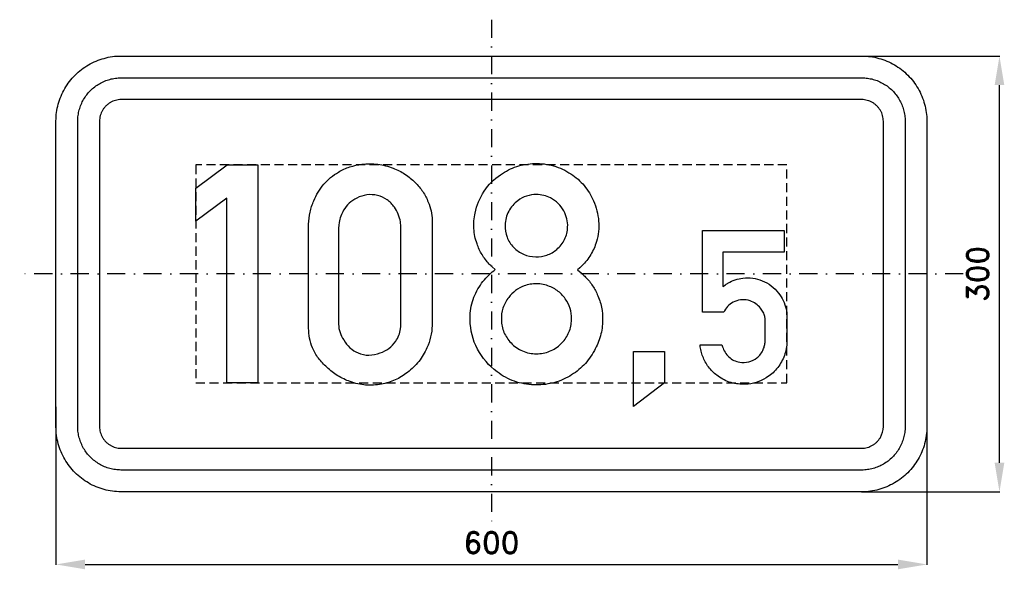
# Model space of a CAD drawing. Header units: millimetres. Extents: x -325 to 353, y -203 to 175.
import ezdxf

# ---------------------------------------------------------------- set-up
doc = ezdxf.new("R2010")
doc.units = ezdxf.units.MM
doc.header["$LTSCALE"] = 5
doc.linetypes.add('ČERCHOVANÁX2', pattern=[2, 1, -0.5, 0, -0.5])
doc.linetypes.add('ČÁRKOVANÁX2', pattern=[1.5, 1, -0.5])
doc.layers.add('Kóty', color=2, linetype='Continuous')
doc.layers.add('Značka', color=7, linetype='Continuous')
doc.styles.get("Standard").update_dxf_attribs({"font": 'romand.shx', "height": 15})
doc.dimstyles.get("Standard").update_dxf_attribs({"dimtxt": 15, "dimasz": 20, "dimexe": 0.18, "dimexo": 0.0625, "dimgap": 7.5, "dimtad": 1, "dimdec": 0, "dimzin": 0, "dimdsep": 46, "dimtxsty": 'Standard', "dimcen": 0.09, "dimadec": 0, "dimazin": 0, "dimtfac": 1, "dimtdec": 0, "dimtofl": 0, "dimtmove": 0, "dimatfit": 3, "dimfxl": 1, "dimtolj": 1, "dimtzin": 0, "dimarcsym": 0})

# ---------------------------------------------------------------- blocks, each defined once
blk = doc.blocks.new('*D0')
at = {"layer": 'Defpoints', "color": 0, "transparency": 16777216}
for p in [(-300, -91.52), (300, -94.84), (300, -200)]:
    blk.add_point(p, dxfattribs=at)
at = {"layer": 'Kóty', "color": 0, "lineweight": -2, "transparency": 16777216}
for p, q in [((-300, -91.58), (-300, -200.18)), ((300, -94.9), (300, -200.18)), ((-280, -200), (280, -200))]:
    blk.add_line(p, q, dxfattribs=at)
at = {"layer": 'Kóty', "color": 0, "transparency": 16777216}
for points in [[(-280, -196.67), (-280, -203.33), (-300, -200)], [(280, -196.67), (280, -203.33), (300, -200)]]:
    blk.add_solid(points, dxfattribs=at)
at = {"layer": 'Kóty', "color": 0, "transparency": 16777216, "insert": (0, -185), "char_height": 15, "attachment_point": 5}
blk.add_mtext('\\A1;600', dxfattribs=at)
blk = doc.blocks.new('*D1')
at = {"layer": 'Defpoints', "color": 0, "transparency": 16777216}
for p in [(255, 150), (350, 150), (255, -150)]:
    blk.add_point(p, dxfattribs=at)
at = {"layer": 'Kóty', "color": 0, "lineweight": -2, "transparency": 16777216}
for p, q in [((255.06, 150), (350.18, 150)), ((350, -130), (350, 130)), ((255.06, -150), (350.18, -150))]:
    blk.add_line(p, q, dxfattribs=at)
at = {"layer": 'Kóty', "color": 0, "transparency": 16777216}
for points in [[(346.67, 130), (353.33, 130), (350, 150)], [(346.67, -130), (353.33, -130), (350, -150)]]:
    blk.add_solid(points, dxfattribs=at)
at = {"layer": 'Kóty', "color": 0, "transparency": 16777216, "insert": (335, 0), "char_height": 15, "attachment_point": 5, "rotation": 90}
blk.add_mtext('\\A1;300', dxfattribs=at)

msp = doc.modelspace()

# ---------------------------------------------------------------- linework, layer by layer
at = {"layer": 'Značka', "color": 6, "linetype": 'ČERCHOVANÁX2', "lineweight": 25, "ltscale": 2.5}
for p, q in [((0, 175), (0, -175)), ((325, 0), (-325, 0))]:
    msp.add_line(p, q, dxfattribs=at)
at = {"layer": 'Značka', "color": 5}
for points in [[(-255, -150), (-255.177, -149.999), (-255.353, -149.999, -0.0321817), (-261.164, -149.592, -0.0354424), (-266.874, -148.405, -0.0362684), (-272.397, -146.538, -0.0344222), (-277.602, -143.912, -0.0337188), (-282.452, -140.678, -0.0340887), (-286.82, -136.82, -0.0342137), (-290.682, -132.453, -0.0342338), (-293.912, -127.602, -0.0340407), (-296.519, -122.393, -0.0334076), (-298.405, -116.874, -0.0341234), (-299.611, -111.161, -0.0367436), (-299.999, -105.353), (-300, -105.177), (-300, -105), (-300, 105), (-299.999, 105.177), (-299.999, 105.353, -0.0321738), (-299.592, 111.164, -0.0354359), (-298.405, 116.874, -0.0362684), (-296.538, 122.397, -0.0344199), (-293.912, 127.602, -0.0337155), (-290.678, 132.452, -0.0340867), (-286.82, 136.82, -0.0342182), (-282.453, 140.682, -0.0342309), (-277.602, 143.912, -0.0340389), (-272.393, 146.519, -0.0334068), (-266.874, 148.405, -0.0341243), (-261.161, 149.611, -0.0367439), (-255.353, 149.999), (-255.177, 150), (-255, 150), (255, 150), (255.177, 149.999), (255.353, 149.999, -0.0321729), (261.164, 149.592, -0.0354351), (266.874, 148.405, -0.036268), (272.397, 146.538, -0.0344155), (277.602, 143.912, -0.033724), (282.452, 140.678, -0.0340831), (286.82, 136.82, -0.0342065), (290.682, 132.453, -0.0342309), (293.912, 127.602, -0.0340531), (296.519, 122.393, -0.0334117), (298.405, 116.874, -0.0341243), (299.611, 111.161, -0.0367387), (299.999, 105.353), (300, 105.177), (300, 105), (300, -105), (299.999, -105.177), (299.999, -105.353, -0.0321898), (299.592, -111.164, -0.035437), (298.405, -116.874, -0.0362517), (296.538, -122.397, -0.0344135), (293.912, -127.602, -0.0337271), (290.678, -132.452, -0.0340785), (286.82, -136.82, -0.0342008), (282.453, -140.682, -0.0342293), (277.602, -143.912, -0.0340486), (272.393, -146.519, -0.0334105), (266.874, -148.405, -0.0341285), (261.161, -149.611, -0.0367458), (255.353, -149.999), (255.177, -150), (255, -150), (-255, -150)], [(-255, -135), (-255.118, -135), (-255.236, -134.999, -0.0321775), (-259.109, -134.728, -0.0354409), (-262.916, -133.937, -0.0362686), (-266.598, -132.692, -0.034423), (-270.068, -130.941, -0.033723), (-273.301, -128.785, -0.0340833), (-276.213, -126.213, -0.034203), (-278.788, -123.302, -0.0342247), (-280.941, -120.068, -0.0340501), (-282.68, -116.595, -0.0334163), (-283.937, -112.916, -0.0341287), (-284.741, -109.108, -0.036741), (-284.999, -105.236), (-285, -105.118), (-285, -105), (-285, 105), (-285, 105.118), (-284.999, 105.236, -0.0321795), (-284.728, 109.109, -0.0354486), (-283.937, 112.916, -0.0362667), (-282.692, 116.598, -0.0344212), (-280.941, 120.068, -0.0337263), (-278.785, 123.301, -0.0340817), (-276.213, 126.213, -0.034203), (-273.302, 128.788, -0.0342258), (-270.068, 130.941, -0.0340485), (-266.595, 132.68, -0.0334174), (-262.916, 133.937, -0.0341264), (-259.108, 134.741, -0.036741), (-255.236, 134.999), (-255.118, 135), (-255, 135), (255, 135), (255.118, 135), (255.236, 134.999, -0.0321798), (259.109, 134.728, -0.0354518), (262.916, 133.937, -0.0362717), (266.598, 132.692, -0.0344103), (270.068, 130.941, -0.0337135), (273.301, 128.785, -0.0340817), (276.213, 126.213, -0.0342091), (278.788, 123.302, -0.0342322), (280.941, 120.068, -0.0340273), (282.68, 116.595, -0.0334176), (283.937, 112.916, -0.034111), (284.741, 109.108, -0.0367489), (284.999, 105.236), (285, 105.118), (285, 105), (285, -105), (285, -105.118), (284.999, -105.236, -0.0321792), (284.728, -109.109, -0.0354572), (283.937, -112.916, -0.0362653), (282.692, -116.598, -0.0344231), (280.941, -120.068, -0.0337339), (278.785, -123.301, -0.0340785), (276.213, -126.213, -0.034204), (273.302, -128.788, -0.0342133), (270.068, -130.941, -0.0340357), (266.595, -132.68, -0.0334096), (262.916, -133.937, -0.0341244), (259.108, -134.741, -0.0367441), (255.236, -134.999), (255.118, -135), (255, -135), (-255, -135)], [(-255, -120), (255, -120), (255.059, -120), (255.118, -120, 0.032176), (257.055, -119.864, 0.0354529), (258.958, -119.468, 0.0362606), (260.799, -118.846, 0.0344037), (262.534, -117.971, 0.0337135), (264.151, -116.893, 0.0340917), (265.607, -115.607, 0.0341856), (266.894, -114.151, 0.0342456), (267.971, -112.534), (268.84, -110.798), (269.468, -108.958), (269.87, -107.054), (270, -105.118), (270, -105.059), (270, -105), (270, 105), (270, 105.059), (270, 105.118, 0.0322112), (269.864, 107.055, 0.035398), (269.468, 108.958, 0.0362567), (268.846, 110.799, 0.0344175), (267.971, 112.534, 0.0337071), (266.893, 114.151, 0.034076), (265.607, 115.607, 0.0342033), (264.151, 116.894, 0.0342414), (262.534, 117.971, 0.0340198), (260.798, 118.84, 0.0334199), (258.958, 119.468, 0.0341212), (257.054, 119.87, 0.0367502), (255.118, 120), (255.059, 120), (255, 120), (-255, 120), (-255.059, 120), (-255.118, 120, 0.0321798), (-257.055, 119.864, 0.0354595), (-258.958, 119.468, 0.0362717), (-260.799, 118.846, 0.0344175), (-262.534, 117.971, 0.0337199), (-264.151, 116.893, 0.034076), (-265.607, 115.607, 0.0342041), (-266.894, 114.151, 0.0342148), (-267.971, 112.534, 0.0340198), (-268.84, 110.798, 0.0334153), (-269.468, 108.958, 0.034111), (-269.87, 107.054, 0.0367481), (-270, 105.118), (-270, 105.059), (-270, 105), (-270, -105), (-270, -105.059), (-270, -105.118, 0.0321795), (-269.864, -107.055, 0.0354563), (-269.468, -108.958, 0.0362667), (-268.846, -110.799, 0.0344283), (-267.971, -112.534, 0.0337327), (-266.893, -114.151, 0.034076), (-265.607, -115.607, 0.034198), (-264.151, -116.894, 0.0342084), (-262.534, -117.971, 0.034041), (-260.798, -118.84, 0.0334151), (-258.958, -119.468, 0.0341264), (-257.054, -119.87, 0.0367402), (-255.118, -120), (-255.059, -120), (-255, -120)], [(-125.941, 31.563), (-125.952, 32.906), (-125.941, 34.25, -0.04902), (-124.961, 42.452, -0.0499945), (-122.363, 50.375, -0.0795385), (-115.474, 61.694, -0.089089), (-105.347, 70.078, -0.0597981), (-97.598, 73.665, -0.0520213), (-89.222, 75.453, -0.0620152), (-78.3, 75.467, -0.0645002), (-67.738, 72.766, -0.0554384), (-59.572, 68.681, -0.0554861), (-52.504, 62.906, -0.0511069), (-47.312, 56.665, -0.0548892), (-43.551, 49.484, -0.0452287), (-41.633, 43.322, -0.0459742), (-40.863, 36.938), (-40.826, 34.703), (-40.863, 32.469), (-40.863, -32.906), (-40.851, -34.25), (-40.863, -35.594, -0.0517746), (-41.874, -43.368, -0.0496882), (-44.441, -50.828, -0.0667987), (-50.029, -60.217, -0.0659059), (-57.879, -67.828, -0.0610981), (-66.333, -72.986, -0.0641456), (-75.785, -75.891, -0.0696608), (-86.663, -76.47, -0.0674513), (-97.285, -74.109, -0.0568091), (-105.852, -70.054, -0.0495905), (-113.41, -64.25, -0.0480542), (-119.124, -58.06, -0.0658855), (-123.254, -50.828, -0.0547752), (-125.245, -44.251, -0.0423715), (-125.941, -37.391), (-125.969, -35.145), (-125.941, -32.906), (-125.941, 31.563)], [(2.543, 2.969), (0.493, 4.854, -0.0135992), (-1.488, 6.813, -0.0530479), (-6.468, 13.294, -0.0563239), (-9.941, 20.719, -0.0740088), (-12.091, 31.175, -0.0699044), (-11.191, 41.906, -0.0981698), (-5.033, 56.863, -0.10062), (6.324, 68.313, -0.0804482), (17.43, 73.968, -0.0759119), (29.746, 75.953, -0.0782262), (42.861, 74.362, -0.0813262), (54.778, 68.797, -0.0767688), (63.884, 60.76, -0.0742399), (70.246, 50.313, -0.086922), (73.86, 36.401, -0.0976126), (72.293, 22.234, -0.0693151), (68.415, 13.255, -0.0656335), (62.34, 5.672), (60.79, 4.194), (59.199, 2.766), (61.763, 0.663, -0.0164257), (64.231, -1.547, -0.04953), (69.2, -7.398, -0.0491171), (72.949, -14.141, -0.0579839), (75.794, -22.849, -0.057681), (76.574, -31.969, -0.0659821), (75.077, -42.67, -0.0615259), (70.918, -52.703, -0.0691616), (63.659, -62.719, -0.0735037), (53.918, -70.281, -0.0762857), (42.065, -75.13, -0.0729841), (29.278, -76.312, -0.0780952), (15.934, -73.882, -0.0803321), (3.934, -67.391, -0.115021), (-9.606, -51.707, -0.124811), (-14.613, -31.703, -0.0837854), (-13.101, -19.055, -0.0831494), (-7.629, -7.719, -0.0382275), (-3.819, -2.899, -0.0305792), (0.606, 1.344), (1.57, 2.162), (2.543, 2.969)], [(-105.347, 31.563), (-105.347, -32.906), (-105.359, -33.805), (-105.347, -34.703, 0.0738757), (-104.297, -40.256, 0.0595339), (-101.769, -45.453, 0.0707339), (-97.518, -50.796, 0.0945798), (-91.91, -54.406, 0.108404), (-84.407, -55.888, 0.0875514), (-76.691, -54.406, 0.0781573), (-70.592, -51.236, 0.0881598), (-65.941, -46.344, 0.0617673), (-63.757, -42.257, 0.0611927), (-62.629, -37.781, 0.0251573), (-62.414, -35.349), (-62.363, -32.906), (-62.363, 31.563), (-62.504, 33.684, 0.0165018), (-62.738, 35.797, 0.05832), (-64.154, 41.074, 0.0647246), (-66.832, 45.891, 0.0880873), (-71.922, 51.012, 0.0978912), (-78.472, 53.953, 0.0998404), (-85.77, 54.412, 0.0882773), (-92.801, 52.172, 0.0741686), (-97.974, 48.657, 0.0756698), (-101.847, 43.828, 0.0526), (-103.779, 39.771, 0.0460764), (-104.879, 35.422), (-105.15, 33.495), (-105.347, 31.563)], [(30.996, 54.625, 0.0803179), (24.249, 53.589, 0.0859681), (18.215, 50.422, 0.116242), (11.898, 43.122, 0.119268), (9.465, 33.734, 0.107905), (10.737, 25.405, 0.106446), (15.293, 18.359, 0.104979), (22.202, 13.535, 0.100129), (30.481, 11.813, 0.0947362), (38.247, 12.953, 0.0985134), (45.012, 16.906, 0.106669), (50.41, 23.801, 0.108973), (52.496, 32.25, 0.0761523), (51.989, 38.012, 0.0703996), (49.84, 43.391, 0.0747233), (45.952, 48.54, 0.0783317), (40.746, 52.266, 0.064613), (36.055, 54.057, 0.0616162), (30.996, 54.625)], [(158.841, -48.816), (159.026, -49.489), (159.224, -50.161, 0.0613281), (160.941, -53.971, 0.0760573), (163.61, -57.172, 0.0812397), (167.017, -59.508, 0.0740312), (171.037, -60.716, 0.102541), (177.318, -60.526, 0.116972), (182.849, -57.795, 0.0723108), (185.43, -55.182, 0.0587903), (187.257, -51.977, 0.0438379), (188.184, -49.32, 0.0508056), (188.591, -46.562), (188.618, -45.819), (188.624, -45.075), (188.624, -32.344), (188.51, -30.862), (188.296, -29.402, 0.0683064), (187.198, -26.351, 0.0540511), (185.365, -23.605, 0.0692618), (182.137, -20.509, 0.0805488), (178.19, -18.519, 0.0978101), (172.945, -17.775, 0.0911347), (167.69, -19.022, 0.085476), (163.5, -21.551, 0.10367), (160.602, -25.322), (160.372, -25.784), (160.154, -26.252), (145.41, -26.252), (145.41, 30), (201.662, 30), (201.662, 15.027), (159.465, 15.027), (159.465, -8.598), (161.197, -7.42, -0.0152225), (162.976, -6.312, -0.0517393), (167.924, -4.107, -0.0527046), (173.246, -2.966, -0.0657937), (179.988, -2.973, -0.0655534), (186.513, -4.727, -0.06937), (192.779, -8.181, -0.0713594), (197.833, -13.214, -0.0596463), (201.018, -18.387, -0.0537923), (202.963, -24.141), (203.419, -26.485, -0.0337542), (203.597, -28.855), (203.599, -29.172), (203.598, -29.489), (203.598, -46.344), (203.581, -47.093), (203.554, -47.842, -0.0453167), (202.879, -52.641, -0.0436753), (201.355, -57.281, -0.0808691), (196.461, -65.404, -0.0845296), (189.226, -71.522, -0.0698128), (182.398, -74.696, -0.066784), (174.952, -75.919, -0.0846292), (165.071, -74.775, -0.0887327), (156.162, -70.384, -0.0741854), (150.177, -64.829, -0.0709616), (146.033, -57.828, -0.0357605), (144.674, -54.074, -0.0371738), (143.879, -50.183), (143.792, -49.5), (143.715, -48.816), (158.841, -48.816)], [(31.074, -6.797, 0.0452945), (26.729, -7.151, 0.0475482), (22.543, -8.297, 0.0723553), (16.672, -11.437, 0.0732242), (11.903, -16.156, 0.0906153), (7.957, -23.473, 0.0922911), (6.856, -31.719, 0.0968999), (8.654, -40.237, 0.0966123), (13.512, -47.484, 0.105782), (21.461, -53.055, 0.10569), (30.996, -54.937, 0.101749), (40.109, -53.285, 0.102471), (47.824, -48.203, 0.0965822), (52.948, -41.122, 0.0949619), (55.09, -32.672, 0.080063), (54.611, -25.514, 0.079526), (51.918, -18.859, 0.0858755), (46.815, -12.661, 0.0875128), (39.981, -8.562, 0.0515979), (35.622, -7.24, 0.0471154), (31.074, -6.797)]]:
    msp.add_lwpolyline(points, format="xyb", dxfattribs=at)
for points in [[(-182.301, -75), (-182.301, 52.219), (-203.597, 36.203), (-203.597, 58.984), (-182.082, 75.016), (-160.941, 75.016), (-160.941, -75), (-182.301, -75)], [(97.84, -91.25), (97.84, -53.5), (119.34, -53.5), (119.34, -75), (97.84, -91.25)]]:
    msp.add_lwpolyline(points, dxfattribs=at)
at = {"layer": 'Značka', "color": 6, "linetype": 'ČÁRKOVANÁX2', "ltscale": 1.25}
msp.add_lwpolyline([(-203.597, -74.984), (203.598, -74.984), (203.598, 75.016), (-203.597, 75.016)], close=True, dxfattribs=at)

# ---------------------------------------------------------------- dimensions: what is measured, and where the dimension line sits
at = {"layer": 'Kóty'}
dim = msp.add_linear_dim(base=(350, 150), p1=(255, -150), p2=(255, 150), angle=90, dimstyle='Standard', dxfattribs=at)
dim.commit()
dim.dimension.update_dxf_attribs({"geometry": '*D1', "text_midpoint": (335, 0)})
dim = msp.add_linear_dim(base=(300, -200), p1=(-300, -91.519), p2=(300, -94.836), dimstyle='Standard', dxfattribs=at)
dim.commit()
dim.dimension.update_dxf_attribs({"geometry": '*D0', "text_midpoint": (0, -185)})

doc.saveas('drawing.dxf')
